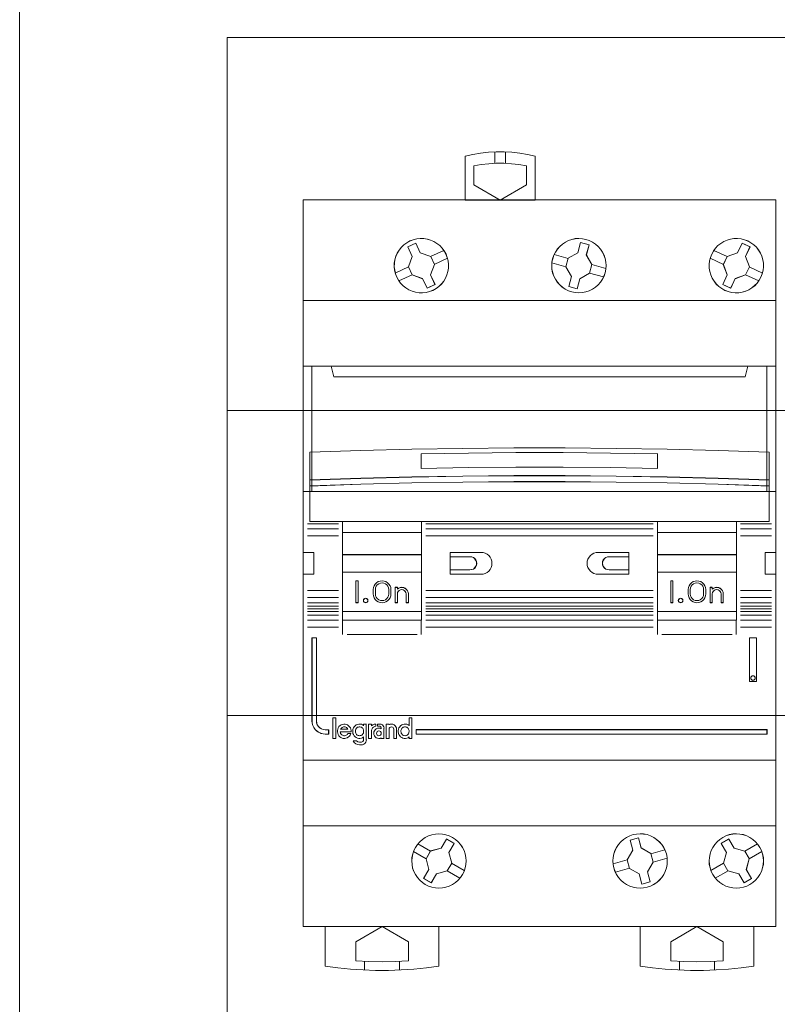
# Model space of a CAD drawing. Header units: millimetres. Extents: x 262469 to 275208, y -32539 to 9411.
# Tile 14 of 256: x 269833 to 269928, y -26523 to -26400. Entities that reach past the tile are written whole.
import ezdxf

# ---------------------------------------------------------------- set-up
doc = ezdxf.new("R2010")
doc.units = ezdxf.units.MM
doc.header["$LTSCALE"] = 100
doc.layers.add('$ ele elektryka', color=1, linetype='Continuous', lineweight=30)
doc.layers.add('$ IE SCHEMAT', color=7, linetype='Continuous', lineweight=0)

msp = doc.modelspace()

# ---------------------------------------------------------------- linework, layer by layer
at = {"layer": '$ ele elektryka', "color": 7, "lineweight": 0}
for points in [[(269888.61, -26422.28), (269888.61, -26416.77), (269888.61, -26416.77), (269889.57, -26416.55), (269890.55, -26416.39), (269891.54, -26416.28), (269892.51, -26416.22), (269893.51, -26416.22), (269894.49, -26416.28), (269895.49, -26416.39), (269896.46, -26416.55), (269897.43, -26416.77), (269897.43, -26416.77), (269897.43, -26422.28), (269888.61, -26422.28)], [(269889.71, -26420.37), (269889.71, -26417.98), (269889.71, -26417.98), (269890.64, -26417.82), (269891.58, -26417.71), (269892.53, -26417.66), (269893.49, -26417.66), (269894.44, -26417.71), (269895.38, -26417.82), (269896.32, -26417.98), (269896.32, -26417.98), (269896.32, -26420.37), (269896.32, -26420.37), (269893.02, -26422.28), (269893.02, -26422.28), (269889.71, -26420.37), (269889.71, -26420.37)], [(269907.87, -26422.26), (269927.67, -26422.26), (269927.67, -26422.26), (269927.67, -26513.58), (269927.67, -26513.58), (269907.87, -26513.58), (269907.87, -26513.58), (269888.06, -26513.58), (269888.06, -26513.58), (269868.25, -26513.58), (269868.25, -26513.58), (269868.25, -26422.26), (269868.25, -26422.26), (269888.06, -26422.26), (269888.06, -26422.26), (269907.87, -26422.26), (269907.87, -26422.26)], [(269907.86, -26422.27), (269927.66, -26422.27), (269927.66, -26513.57), (269907.86, -26513.57), (269888.06, -26513.57), (269868.26, -26513.57), (269868.26, -26422.27), (269888.06, -26422.27), (269907.86, -26422.27)], [(269886.2, -26429.09), (269885.99, -26428.69), (269885.73, -26428.33), (269885.42, -26428.01), (269885.07, -26427.73), (269884.69, -26427.5), (269884.27, -26427.32), (269883.86, -26427.2), (269883.41, -26427.12), (269882.97, -26427.11), (269882.52, -26427.17), (269882.09, -26427.27), (269881.67, -26427.43), (269881.28, -26427.65), (269880.92, -26427.91), (269880.6, -26428.22), (269880.32, -26428.57), (269880.09, -26428.95), (269879.9, -26429.36), (269879.79, -26429.78), (269879.71, -26430.23), (269879.7, -26430.67), (269879.75, -26431.11), (269879.86, -26431.55), (269880.02, -26431.97), (269880.24, -26432.35), (269880.5, -26432.71), (269880.81, -26433.04), (269881.15, -26433.32), (269881.54, -26433.55), (269881.94, -26433.73), (269882.37, -26433.86), (269882.82, -26433.92), (269883.26, -26433.93), (269883.71, -26433.88), (269884.14, -26433.77), (269884.56, -26433.62), (269884.95, -26433.39), (269885.31, -26433.14), (269885.63, -26432.82), (269885.91, -26432.48), (269886.15, -26432.1), (269886.32, -26431.69), (269886.44, -26431.26), (269886.51, -26430.82), (269886.53, -26430.37), (269886.48, -26429.93), (269886.37, -26429.5), (269886.2, -26429.09)], [(269886.21, -26429.08), (269885.99, -26428.68), (269885.73, -26428.32), (269885.42, -26428), (269885.07, -26427.72), (269884.69, -26427.49), (269884.27, -26427.31), (269883.85, -26427.19), (269883.41, -26427.11), (269882.96, -26427.11), (269882.52, -26427.16), (269882.08, -26427.27), (269881.66, -26427.42), (269881.28, -26427.64), (269880.91, -26427.91), (269880.59, -26428.21), (269880.31, -26428.56), (269880.08, -26428.95), (269879.9, -26429.35), (269879.78, -26429.78), (269879.7, -26430.22), (269879.7, -26430.67), (269879.74, -26431.11), (269879.85, -26431.55), (269880.01, -26431.97), (269880.23, -26432.36), (269880.5, -26432.72), (269880.81, -26433.05), (269881.15, -26433.32), (269881.54, -26433.56), (269881.94, -26433.74), (269882.37, -26433.87), (269882.82, -26433.93), (269883.26, -26433.94), (269883.71, -26433.89), (269884.14, -26433.78), (269884.56, -26433.63), (269884.95, -26433.4), (269885.31, -26433.14), (269885.63, -26432.83), (269885.92, -26432.49), (269886.15, -26432.11), (269886.32, -26431.69), (269886.45, -26431.26), (269886.52, -26430.82), (269886.53, -26430.37), (269886.48, -26429.93), (269886.37, -26429.5), (269886.21, -26429.08)], [(269882.96, -26428.9), (269882.4, -26427.69), (269882.4, -26427.69), (269881.4, -26428.16), (269881.4, -26428.16), (269881.96, -26429.36), (269881.96, -26429.36), (269881.48, -26430.68), (269881.48, -26430.68), (269881.95, -26431.68), (269881.95, -26431.68), (269883.26, -26432.16), (269883.26, -26432.16), (269883.82, -26433.36), (269883.82, -26433.36), (269884.83, -26432.89), (269884.83, -26432.89), (269884.26, -26431.69), (269884.26, -26431.69), (269884.75, -26430.37), (269884.75, -26430.37), (269884.28, -26429.37), (269884.28, -26429.37), (269882.96, -26428.9), (269882.96, -26428.9)], [(269882.96, -26428.9), (269882.4, -26427.7), (269881.4, -26428.16), (269881.96, -26429.36), (269881.49, -26430.68), (269881.95, -26431.68), (269883.26, -26432.15), (269883.82, -26433.35), (269884.82, -26432.89), (269884.26, -26431.69), (269884.75, -26430.37), (269884.28, -26429.37), (269882.96, -26428.9)], [(269906.21, -26431.41), (269906.3, -26430.97), (269906.33, -26430.52), (269906.31, -26430.08), (269906.21, -26429.64), (269906.07, -26429.21), (269905.88, -26428.81), (269905.62, -26428.45), (269905.33, -26428.11), (269905, -26427.82), (269904.62, -26427.56), (269904.22, -26427.36), (269903.8, -26427.22), (269903.36, -26427.14), (269902.91, -26427.11), (269902.46, -26427.13), (269902.03, -26427.22), (269901.6, -26427.37), (269901.21, -26427.56), (269900.83, -26427.82), (269900.5, -26428.11), (269900.2, -26428.44), (269899.95, -26428.81), (269899.75, -26429.22), (269899.61, -26429.65), (269899.52, -26430.08), (269899.49, -26430.52), (269899.52, -26430.97), (269899.61, -26431.41), (269899.75, -26431.83), (269899.95, -26432.24), (269900.2, -26432.61), (269900.5, -26432.94), (269900.82, -26433.23), (269901.2, -26433.49), (269901.6, -26433.68), (269902.03, -26433.83), (269902.46, -26433.91), (269902.91, -26433.94), (269903.36, -26433.91), (269903.8, -26433.83), (269904.22, -26433.69), (269904.62, -26433.49), (269904.99, -26433.23), (269905.33, -26432.94), (269905.62, -26432.6), (269905.87, -26432.24), (269906.07, -26431.83), (269906.21, -26431.41)], [(269906.21, -26431.41), (269906.29, -26430.97), (269906.32, -26430.52), (269906.3, -26430.08), (269906.21, -26429.64), (269906.06, -26429.22), (269905.87, -26428.82), (269905.62, -26428.45), (269905.33, -26428.11), (269904.99, -26427.82), (269904.62, -26427.57), (269904.21, -26427.37), (269903.8, -26427.23), (269903.36, -26427.15), (269902.91, -26427.11), (269902.46, -26427.14), (269902.03, -26427.23), (269901.6, -26427.38), (269901.21, -26427.57), (269900.84, -26427.82), (269900.5, -26428.12), (269900.21, -26428.44), (269899.95, -26428.82), (269899.76, -26429.22), (269899.62, -26429.65), (269899.53, -26430.08), (269899.5, -26430.52), (269899.53, -26430.97), (269899.62, -26431.41), (269899.76, -26431.83), (269899.96, -26432.23), (269900.21, -26432.6), (269900.5, -26432.94), (269900.83, -26433.23), (269901.2, -26433.48), (269901.61, -26433.67), (269902.03, -26433.82), (269902.46, -26433.9), (269902.91, -26433.94), (269903.36, -26433.9), (269903.8, -26433.82), (269904.22, -26433.68), (269904.62, -26433.48), (269904.99, -26433.23), (269905.33, -26432.93), (269905.62, -26432.6), (269905.87, -26432.23), (269906.06, -26431.83), (269906.21, -26431.41)], [(269902.78, -26428.9), (269903.12, -26427.61), (269904.19, -26427.9), (269903.84, -26429.18), (269904.55, -26430.39), (269904.26, -26431.46), (269903.05, -26432.16), (269902.71, -26433.44), (269901.64, -26433.15), (269901.98, -26431.87), (269901.28, -26430.66), (269901.57, -26429.6), (269902.78, -26428.9)], [(269902.78, -26428.9), (269903.13, -26427.61), (269903.13, -26427.61), (269904.19, -26427.89), (269904.19, -26427.89), (269903.85, -26429.18), (269903.85, -26429.18), (269904.55, -26430.39), (269904.55, -26430.39), (269904.26, -26431.46), (269904.26, -26431.46), (269903.05, -26432.16), (269903.05, -26432.16), (269902.71, -26433.44), (269902.71, -26433.44), (269901.63, -26433.15), (269901.63, -26433.15), (269901.98, -26431.88), (269901.98, -26431.88), (269901.28, -26430.66), (269901.28, -26430.66), (269901.56, -26429.59), (269901.56, -26429.59), (269902.78, -26428.9), (269902.78, -26428.9)], [(269925.8, -26431.97), (269925.97, -26431.55), (269926.08, -26431.11), (269926.12, -26430.67), (269926.11, -26430.22), (269926.04, -26429.78), (269925.92, -26429.35), (269925.74, -26428.95), (269925.51, -26428.55), (269925.23, -26428.21), (269924.9, -26427.9), (269924.54, -26427.64), (269924.15, -26427.42), (269923.74, -26427.26), (269923.3, -26427.16), (269922.86, -26427.11), (269922.41, -26427.11), (269921.96, -26427.19), (269921.54, -26427.31), (269921.13, -26427.49), (269920.75, -26427.72), (269920.4, -26428), (269920.09, -26428.32), (269919.82, -26428.68), (269919.61, -26429.08), (269919.45, -26429.49), (269919.34, -26429.93), (269919.29, -26430.37), (269919.31, -26430.82), (269919.37, -26431.26), (269919.49, -26431.69), (269919.67, -26432.11), (269919.91, -26432.49), (269920.19, -26432.83), (269920.51, -26433.14), (269920.87, -26433.4), (269921.27, -26433.63), (269921.68, -26433.78), (269922.11, -26433.89), (269922.56, -26433.94), (269923, -26433.93), (269923.45, -26433.87), (269923.88, -26433.74), (269924.28, -26433.56), (269924.67, -26433.32), (269925.02, -26433.04), (269925.33, -26432.72), (269925.59, -26432.36), (269925.8, -26431.97)], [(269925.8, -26431.97), (269925.96, -26431.55), (269926.07, -26431.11), (269926.11, -26430.67), (269926.11, -26430.22), (269926.04, -26429.78), (269925.91, -26429.35), (269925.73, -26428.95), (269925.5, -26428.56), (269925.23, -26428.22), (269924.9, -26427.91), (269924.54, -26427.65), (269924.15, -26427.43), (269923.73, -26427.27), (269923.3, -26427.16), (269922.86, -26427.12), (269922.41, -26427.12), (269921.96, -26427.19), (269921.55, -26427.32), (269921.13, -26427.5), (269920.76, -26427.73), (269920.4, -26428.01), (269920.09, -26428.33), (269919.83, -26428.69), (269919.62, -26429.09), (269919.46, -26429.5), (269919.35, -26429.93), (269919.3, -26430.37), (269919.31, -26430.82), (269919.38, -26431.26), (269919.5, -26431.69), (269919.67, -26432.1), (269919.91, -26432.48), (269920.2, -26432.83), (269920.51, -26433.13), (269920.88, -26433.39), (269921.27, -26433.62), (269921.68, -26433.77), (269922.11, -26433.88), (269922.56, -26433.93), (269923, -26433.92), (269923.44, -26433.86), (269923.87, -26433.73), (269924.28, -26433.55), (269924.67, -26433.32), (269925.01, -26433.03), (269925.32, -26432.71), (269925.58, -26432.35), (269925.8, -26431.97)], [(269922.86, -26428.9), (269923.43, -26427.69), (269923.43, -26427.69), (269924.43, -26428.16), (269924.43, -26428.16), (269923.86, -26429.36), (269923.86, -26429.36), (269924.34, -26430.68), (269924.34, -26430.68), (269923.87, -26431.68), (269923.87, -26431.68), (269922.55, -26432.16), (269922.55, -26432.16), (269921.99, -26433.36), (269921.99, -26433.36), (269920.99, -26432.89), (269920.99, -26432.89), (269921.55, -26431.69), (269921.55, -26431.69), (269921.07, -26430.37), (269921.07, -26430.37), (269921.54, -26429.37), (269921.54, -26429.37), (269922.86, -26428.9), (269922.86, -26428.9)], [(269922.86, -26428.9), (269923.42, -26427.7), (269924.42, -26428.16), (269923.85, -26429.36), (269924.34, -26430.68), (269923.87, -26431.68), (269922.56, -26432.15), (269922, -26433.35), (269921, -26432.89), (269921.56, -26431.69), (269921.08, -26430.37), (269921.55, -26429.37), (269922.86, -26428.9)], [(269868.25, -26443.16), (269927.67, -26443.16), (269927.67, -26458.91), (269868.25, -26458.91), (269868.25, -26443.16)], [(269868.26, -26443.17), (269927.66, -26443.17), (269927.66, -26458.91), (269868.26, -26458.91), (269868.26, -26443.17)], [(269871.76, -26443.16), (269872.1, -26444.51), (269872.1, -26444.51), (269923.82, -26444.51), (269923.82, -26444.51), (269924.17, -26443.16), (269871.76, -26443.16)], [(269871.77, -26443.17), (269872.11, -26444.5), (269923.81, -26444.5), (269924.16, -26443.17), (269871.77, -26443.17)], [(269926.84, -26453.97), (269920.42, -26453.75), (269914.01, -26453.59), (269907.59, -26453.48), (269901.17, -26453.42), (269894.75, -26453.42), (269888.33, -26453.48), (269881.92, -26453.59), (269875.5, -26453.75), (269869.08, -26453.97), (269869.08, -26457.46), (269875.5, -26457.25), (269881.92, -26457.08), (269888.33, -26456.97), (269894.75, -26456.92), (269901.17, -26456.92), (269907.59, -26456.97), (269914.01, -26457.08), (269920.42, -26457.25), (269926.84, -26457.46), (269926.84, -26453.97)], [(269926.83, -26453.97), (269920.42, -26453.75), (269914.01, -26453.59), (269907.59, -26453.48), (269901.17, -26453.43), (269894.75, -26453.43), (269888.33, -26453.48), (269881.92, -26453.59), (269875.51, -26453.75), (269869.09, -26453.97), (269869.09, -26457.46), (269875.51, -26457.24), (269881.92, -26457.08), (269888.33, -26456.97), (269894.75, -26456.92), (269901.17, -26456.92), (269907.59, -26456.97), (269914.01, -26457.08), (269920.42, -26457.24), (269926.83, -26457.46), (269926.83, -26453.97)], [(269926.84, -26457.45), (269920.42, -26457.24), (269914.01, -26457.07), (269907.59, -26456.96), (269901.17, -26456.9), (269894.75, -26456.9), (269888.33, -26456.96), (269881.92, -26457.07), (269875.5, -26457.24), (269869.08, -26457.45), (269869.08, -26458.22), (269875.5, -26457.99), (269881.92, -26457.83), (269888.33, -26457.72), (269894.75, -26457.67), (269901.17, -26457.67), (269907.59, -26457.72), (269914.01, -26457.83), (269920.42, -26457.99), (269926.84, -26458.22), (269926.84, -26457.45)], [(269926.84, -26462.68), (269869.08, -26462.68), (269869.08, -26458.2), (269875.5, -26457.98), (269881.92, -26457.82), (269888.33, -26457.71), (269894.75, -26457.66), (269901.17, -26457.66), (269907.59, -26457.71), (269914.01, -26457.82), (269920.42, -26457.98), (269926.84, -26458.2), (269926.84, -26462.68)], [(269926.83, -26457.45), (269920.42, -26457.24), (269914.01, -26457.07), (269907.59, -26456.96), (269901.17, -26456.91), (269894.75, -26456.91), (269888.33, -26456.96), (269881.92, -26457.07), (269875.51, -26457.24), (269869.09, -26457.45), (269869.09, -26458.21), (269875.51, -26457.99), (269881.92, -26457.83), (269888.33, -26457.72), (269894.75, -26457.67), (269901.17, -26457.67), (269907.59, -26457.72), (269914.01, -26457.83), (269920.42, -26457.99), (269926.83, -26458.21), (269926.83, -26457.45)], [(269926.83, -26462.68), (269869.09, -26462.68), (269869.09, -26458.21), (269875.51, -26457.99), (269881.92, -26457.83), (269888.33, -26457.72), (269894.75, -26457.67), (269901.17, -26457.67), (269907.59, -26457.72), (269914.01, -26457.83), (269920.42, -26457.99), (269926.83, -26458.21), (269926.83, -26462.68)], [(269873.2, -26462.67), (269883.12, -26462.67), (269883.12, -26475.09), (269873.2, -26475.09), (269873.2, -26462.67)], [(269873.21, -26462.67), (269883.11, -26462.67), (269883.11, -26475.08), (269873.21, -26475.08), (269873.21, -26462.67)], [(269912.81, -26462.67), (269922.72, -26462.67), (269922.72, -26475.09), (269912.81, -26475.09), (269912.81, -26462.67)], [(269873.2, -26464.07), (269883.12, -26464.07), (269883.12, -26466.84), (269873.2, -26466.84), (269873.2, -26464.07)], [(269873.21, -26464.07), (269883.11, -26464.07), (269883.11, -26466.83), (269873.21, -26466.83), (269873.21, -26464.07)], [(269912.81, -26464.07), (269922.71, -26464.07), (269922.71, -26466.83), (269912.81, -26466.83), (269912.81, -26464.07)], [(269912.81, -26464.07), (269922.72, -26464.07), (269922.72, -26466.84), (269912.81, -26466.84), (269912.81, -26464.07)], [(269889.22, -26468.76), (269889.44, -26468.72), (269889.64, -26468.65), (269889.81, -26468.52), (269889.94, -26468.34), (269890.02, -26468.14), (269890.06, -26467.93), (269890.02, -26467.71), (269889.94, -26467.5), (269889.81, -26467.34), (269889.64, -26467.21), (269889.44, -26467.12), (269889.22, -26467.1), (269889.22, -26467.1), (269886.73, -26467.1), (269886.73, -26468.76), (269889.22, -26468.76), (269889.22, -26468.76)], [(269889.22, -26468.76), (269889.43, -26468.72), (269889.64, -26468.65), (269889.8, -26468.51), (269889.93, -26468.34), (269890.02, -26468.14), (269890.05, -26467.93), (269890.02, -26467.71), (269889.93, -26467.51), (269889.8, -26467.34), (269889.64, -26467.21), (269889.43, -26467.13), (269889.22, -26467.1), (269886.74, -26467.1), (269886.74, -26468.76), (269889.22, -26468.76)], [(269906.7, -26467.1), (269906.49, -26467.12), (269906.28, -26467.21), (269906.11, -26467.34), (269905.98, -26467.5), (269905.9, -26467.71), (269905.87, -26467.93), (269905.9, -26468.14), (269905.98, -26468.34), (269906.11, -26468.52), (269906.28, -26468.65), (269906.49, -26468.72), (269906.7, -26468.76), (269906.7, -26468.76), (269909.19, -26468.76), (269909.19, -26467.1), (269906.7, -26467.1), (269906.7, -26467.1)], [(269906.7, -26467.1), (269906.49, -26467.13), (269906.29, -26467.21), (269906.12, -26467.34), (269905.99, -26467.51), (269905.91, -26467.71), (269905.88, -26467.93), (269905.91, -26468.14), (269905.99, -26468.34), (269906.12, -26468.51), (269906.29, -26468.65), (269906.49, -26468.72), (269906.7, -26468.76), (269909.18, -26468.76), (269909.18, -26467.1), (269906.7, -26467.1)], [(269873.2, -26469.02), (269883.12, -26469.02), (269883.12, -26473.99), (269873.2, -26473.99), (269873.2, -26469.02)], [(269875.14, -26470.12), (269874.87, -26470.12), (269874.87, -26472.87), (269875.14, -26472.87), (269875.14, -26470.12)], [(269912.81, -26469.02), (269922.71, -26469.02), (269922.71, -26473.98), (269912.81, -26473.98), (269912.81, -26469.02)], [(269912.81, -26469.02), (269922.72, -26469.02), (269922.72, -26473.99), (269912.81, -26473.99), (269912.81, -26469.02)], [(269914.73, -26470.12), (269914.46, -26470.12), (269914.46, -26472.87), (269914.73, -26472.87), (269914.73, -26470.12)], [(269924.35, -26482.78), (269924.35, -26477.27), (269924.35, -26477.27), (269925.25, -26477.27), (269925.25, -26477.27), (269925.25, -26482.78), (269925.25, -26482.78), (269924.35, -26482.78), (269924.35, -26482.78)], [(269924.36, -26482.78), (269924.36, -26477.28), (269925.24, -26477.28), (269925.24, -26482.78), (269924.36, -26482.78)], [(269875.33, -26489.59), (269875.43, -26489.58), (269875.52, -26489.56), (269875.61, -26489.51), (269875.7, -26489.43), (269875.76, -26489.36), (269875.81, -26489.26), (269875.84, -26489.16), (269875.85, -26489.06), (269875.85, -26488.95), (269875.82, -26488.85), (269875.79, -26488.75), (269875.73, -26488.66), (269875.65, -26488.59), (269875.57, -26488.53), (269875.48, -26488.5), (269875.39, -26488.47), (269875.28, -26488.47), (269875.19, -26488.5), (269875.09, -26488.53), (269875.01, -26488.59), (269874.94, -26488.66), (269874.88, -26488.75), (269874.84, -26488.85), (269874.82, -26488.95), (269874.81, -26489.06), (269874.83, -26489.16), (269874.86, -26489.26), (269874.91, -26489.36), (269874.97, -26489.43), (269875.05, -26489.51), (269875.14, -26489.56), (269875.24, -26489.58), (269875.33, -26489.59)], [(269881.06, -26489.59), (269881.15, -26489.58), (269881.25, -26489.56), (269881.33, -26489.51), (269881.41, -26489.43), (269881.48, -26489.36), (269881.53, -26489.26), (269881.55, -26489.16), (269881.57, -26489.06), (269881.56, -26488.95), (269881.55, -26488.85), (269881.5, -26488.75), (269881.44, -26488.66), (269881.37, -26488.59), (269881.29, -26488.53), (269881.2, -26488.5), (269881.1, -26488.47), (269881, -26488.47), (269880.91, -26488.5), (269880.81, -26488.53), (269880.73, -26488.59), (269880.66, -26488.66), (269880.6, -26488.75), (269880.55, -26488.85), (269880.54, -26488.95), (269880.53, -26489.06), (269880.55, -26489.16), (269880.58, -26489.26), (269880.63, -26489.36), (269880.69, -26489.43), (269880.77, -26489.51), (269880.85, -26489.56), (269880.95, -26489.58), (269881.06, -26489.59)], [(269878.07, -26489.29), (269878.05, -26489.17), (269877.98, -26489.07), (269877.88, -26489), (269877.76, -26488.98), (269877.65, -26489), (269877.55, -26489.07), (269877.49, -26489.17), (269877.46, -26489.29), (269877.49, -26489.4), (269877.55, -26489.5), (269877.65, -26489.57), (269877.76, -26489.59), (269877.88, -26489.57), (269877.98, -26489.5), (269878.05, -26489.4), (269878.07, -26489.29)], [(269882.45, -26488.83), (269882.45, -26489.38), (269926.56, -26489.38), (269926.56, -26488.83), (269882.45, -26488.83)], [(269888.28, -26507.04), (269888.47, -26506.63), (269888.62, -26506.21), (269888.71, -26505.77), (269888.74, -26505.33), (269888.71, -26504.88), (269888.61, -26504.44), (269888.47, -26504.02), (269888.28, -26503.61), (269888.03, -26503.24), (269887.73, -26502.91), (269887.4, -26502.61), (269887.02, -26502.36), (269886.62, -26502.17), (269886.2, -26502.03), (269885.76, -26501.94), (269885.32, -26501.9), (269884.87, -26501.94), (269884.43, -26502.03), (269884.01, -26502.17), (269883.6, -26502.37), (269883.23, -26502.61), (269882.9, -26502.91), (269882.6, -26503.24), (269882.35, -26503.62), (269882.16, -26504.02), (269882.02, -26504.44), (269881.92, -26504.88), (269881.89, -26505.33), (269881.93, -26505.78), (269882.01, -26506.22), (269882.16, -26506.64), (269882.36, -26507.04), (269882.6, -26507.41), (269882.9, -26507.74), (269883.24, -26508.04), (269883.6, -26508.28), (269884.01, -26508.48), (269884.43, -26508.63), (269884.87, -26508.72), (269885.32, -26508.75), (269885.76, -26508.72), (269886.19, -26508.63), (269886.62, -26508.48), (269887.03, -26508.29), (269887.4, -26508.04), (269887.73, -26507.74), (269888.03, -26507.41), (269888.28, -26507.04)], [(269888.27, -26507.04), (269888.47, -26506.63), (269888.61, -26506.21), (269888.7, -26505.77), (269888.73, -26505.33), (269888.7, -26504.88), (269888.6, -26504.45), (269888.47, -26504.02), (269888.27, -26503.62), (269888.02, -26503.25), (269887.73, -26502.91), (269887.39, -26502.62), (269887.02, -26502.37), (269886.62, -26502.18), (269886.19, -26502.03), (269885.76, -26501.94), (269885.31, -26501.91), (269884.87, -26501.95), (269884.43, -26502.03), (269884.01, -26502.18), (269883.6, -26502.37), (269883.23, -26502.62), (269882.9, -26502.91), (269882.6, -26503.25), (269882.35, -26503.62), (269882.16, -26504.02), (269882.02, -26504.45), (269881.93, -26504.88), (269881.9, -26505.33), (269881.94, -26505.78), (269882.01, -26506.21), (269882.16, -26506.64), (269882.36, -26507.04), (269882.6, -26507.4), (269882.9, -26507.74), (269883.24, -26508.03), (269883.6, -26508.28), (269884.01, -26508.48), (269884.43, -26508.63), (269884.87, -26508.71), (269885.31, -26508.74), (269885.76, -26508.72), (269886.19, -26508.62), (269886.62, -26508.48), (269887.02, -26508.28), (269887.39, -26508.03), (269887.73, -26507.74), (269888.02, -26507.4), (269888.27, -26507.04)], [(269913.92, -26504.44), (269913.77, -26504.02), (269913.57, -26503.62), (269913.32, -26503.24), (269913.03, -26502.91), (269912.68, -26502.61), (269912.32, -26502.37), (269911.92, -26502.17), (269911.49, -26502.02), (269911.05, -26501.93), (269910.61, -26501.91), (269910.16, -26501.94), (269909.73, -26502.02), (269909.3, -26502.17), (269908.89, -26502.37), (269908.53, -26502.61), (269908.19, -26502.91), (269907.89, -26503.25), (269907.65, -26503.62), (269907.45, -26504.02), (269907.31, -26504.44), (269907.22, -26504.88), (269907.18, -26505.32), (269907.22, -26505.78), (269907.31, -26506.21), (269907.45, -26506.63), (269907.64, -26507.04), (269907.89, -26507.41), (269908.2, -26507.74), (269908.53, -26508.04), (269908.91, -26508.29), (269909.3, -26508.49), (269909.73, -26508.63), (269910.16, -26508.72), (269910.61, -26508.75), (269911.05, -26508.72), (269911.5, -26508.63), (269911.92, -26508.48), (269912.32, -26508.29), (269912.69, -26508.04), (269913.03, -26507.75), (269913.32, -26507.41), (269913.57, -26507.04), (269913.77, -26506.63), (269913.92, -26506.21), (269914, -26505.78), (269914.03, -26505.32), (269913.99, -26504.88), (269913.92, -26504.44)], [(269913.91, -26504.44), (269913.76, -26504.02), (269913.56, -26503.62), (269913.32, -26503.25), (269913.02, -26502.91), (269912.68, -26502.62), (269912.32, -26502.37), (269911.91, -26502.18), (269911.49, -26502.02), (269911.05, -26501.94), (269910.61, -26501.92), (269910.16, -26501.95), (269909.73, -26502.02), (269909.3, -26502.17), (269908.9, -26502.37), (269908.53, -26502.62), (269908.2, -26502.91), (269907.9, -26503.25), (269907.66, -26503.63), (269907.46, -26504.02), (269907.31, -26504.44), (269907.22, -26504.88), (269907.19, -26505.32), (269907.22, -26505.78), (269907.32, -26506.21), (269907.46, -26506.63), (269907.65, -26507.04), (269907.9, -26507.4), (269908.2, -26507.74), (269908.53, -26508.03), (269908.91, -26508.28), (269909.3, -26508.48), (269909.73, -26508.63), (269910.16, -26508.71), (269910.61, -26508.74), (269911.05, -26508.71), (269911.5, -26508.63), (269911.91, -26508.48), (269912.31, -26508.28), (269912.69, -26508.03), (269913.02, -26507.74), (269913.32, -26507.41), (269913.57, -26507.04), (269913.76, -26506.63), (269913.91, -26506.21), (269913.99, -26505.78), (269914.02, -26505.32), (269913.99, -26504.88), (269913.91, -26504.44)], [(269925.67, -26503.62), (269925.42, -26503.25), (269925.12, -26502.91), (269924.79, -26502.61), (269924.42, -26502.37), (269924.01, -26502.17), (269923.59, -26502.02), (269923.16, -26501.94), (269922.71, -26501.91), (269922.26, -26501.93), (269921.82, -26502.02), (269921.4, -26502.17), (269921, -26502.36), (269920.63, -26502.62), (269920.29, -26502.91), (269920, -26503.24), (269919.75, -26503.62), (269919.55, -26504.02), (269919.41, -26504.44), (269919.32, -26504.88), (269919.3, -26505.32), (269919.31, -26505.77), (269919.4, -26506.21), (269919.55, -26506.63), (269919.75, -26507.04), (269920, -26507.41), (269920.29, -26507.75), (269920.63, -26508.04), (269921, -26508.28), (269921.4, -26508.48), (269921.83, -26508.63), (269922.26, -26508.72), (269922.71, -26508.75), (269923.16, -26508.72), (269923.59, -26508.63), (269924.01, -26508.48), (269924.42, -26508.29), (269924.79, -26508.04), (269925.13, -26507.74), (269925.42, -26507.41), (269925.67, -26507.04), (269925.87, -26506.64), (269926.01, -26506.21), (269926.1, -26505.78), (269926.13, -26505.32), (269926.1, -26504.88), (269926.01, -26504.44), (269925.86, -26504.02), (269925.67, -26503.62)], [(269925.66, -26503.63), (269925.41, -26503.25), (269925.12, -26502.91), (269924.78, -26502.62), (269924.42, -26502.37), (269924.01, -26502.18), (269923.59, -26502.03), (269923.15, -26501.95), (269922.7, -26501.92), (269922.26, -26501.94), (269921.82, -26502.03), (269921.4, -26502.18), (269921, -26502.37), (269920.63, -26502.62), (269920.29, -26502.91), (269920, -26503.25), (269919.75, -26503.62), (269919.55, -26504.03), (269919.41, -26504.44), (269919.32, -26504.88), (269919.3, -26505.32), (269919.32, -26505.77), (269919.41, -26506.21), (269919.56, -26506.63), (269919.76, -26507.04), (269920, -26507.4), (269920.29, -26507.74), (269920.63, -26508.03), (269921, -26508.28), (269921.4, -26508.48), (269921.83, -26508.63), (269922.26, -26508.72), (269922.71, -26508.74), (269923.15, -26508.71), (269923.59, -26508.63), (269924.01, -26508.48), (269924.42, -26508.28), (269924.78, -26508.03), (269925.12, -26507.74), (269925.41, -26507.4), (269925.66, -26507.04), (269925.86, -26506.64), (269926, -26506.21), (269926.09, -26505.78), (269926.12, -26505.32), (269926.09, -26504.88), (269926, -26504.44), (269925.86, -26504.02), (269925.66, -26503.63)], [(269886.27, -26502.56), (269887.22, -26503.11), (269887.22, -26503.11), (269886.56, -26504.27), (269886.56, -26504.27), (269886.92, -26505.62), (269886.92, -26505.62), (269886.37, -26506.58), (269886.37, -26506.58), (269885.02, -26506.94), (269885.02, -26506.94), (269884.35, -26508.09), (269884.35, -26508.09), (269883.39, -26507.54), (269883.39, -26507.54), (269884.05, -26506.39), (269884.05, -26506.39), (269883.69, -26505.04), (269883.69, -26505.04), (269884.25, -26504.07), (269884.25, -26504.07), (269885.6, -26503.71), (269885.6, -26503.71), (269886.27, -26502.56), (269886.27, -26502.56)], [(269886.27, -26502.57), (269887.22, -26503.12), (269886.56, -26504.27), (269886.92, -26505.62), (269886.37, -26506.57), (269885.02, -26506.93), (269884.36, -26508.08), (269883.4, -26507.53), (269884.06, -26506.39), (269883.7, -26505.04), (269884.25, -26504.08), (269885.6, -26503.72), (269886.27, -26502.57)], [(269909.34, -26502.7), (269910.4, -26502.41), (269910.4, -26502.41), (269910.75, -26503.69), (269910.75, -26503.69), (269911.97, -26504.4), (269911.97, -26504.4), (269912.25, -26505.46), (269912.25, -26505.46), (269911.55, -26506.68), (269911.55, -26506.68), (269911.89, -26507.96), (269911.89, -26507.96), (269910.82, -26508.24), (269910.82, -26508.24), (269910.48, -26506.96), (269910.48, -26506.96), (269909.26, -26506.26), (269909.26, -26506.26), (269908.97, -26505.2), (269908.97, -26505.2), (269909.68, -26503.99), (269909.68, -26503.99), (269909.34, -26502.7), (269909.34, -26502.7)], [(269909.34, -26502.7), (269910.4, -26502.42), (269910.74, -26503.7), (269911.96, -26504.4), (269912.24, -26505.46), (269911.54, -26506.68), (269911.88, -26507.95), (269910.82, -26508.23), (269910.48, -26506.96), (269909.27, -26506.26), (269908.98, -26505.2), (269909.68, -26503.99), (269909.34, -26502.7)], [(269920.79, -26503.11), (269921.75, -26502.56), (269921.75, -26502.56), (269922.42, -26503.72), (269922.42, -26503.72), (269923.78, -26504.08), (269923.78, -26504.08), (269924.33, -26505.03), (269924.33, -26505.03), (269923.97, -26506.39), (269923.97, -26506.39), (269924.63, -26507.54), (269924.63, -26507.54), (269923.67, -26508.09), (269923.67, -26508.09), (269923.01, -26506.94), (269923.01, -26506.94), (269921.65, -26506.58), (269921.65, -26506.58), (269921.1, -26505.62), (269921.1, -26505.62), (269921.46, -26504.27), (269921.46, -26504.27), (269920.79, -26503.11), (269920.79, -26503.11)], [(269920.8, -26503.12), (269921.75, -26502.57), (269922.42, -26503.72), (269923.77, -26504.08), (269924.32, -26505.04), (269923.96, -26506.39), (269924.62, -26507.53), (269923.67, -26508.09), (269923.01, -26506.94), (269921.65, -26506.57), (269921.1, -26505.62), (269921.46, -26504.27), (269920.8, -26503.12)], [(269871, -26513.56), (269871, -26518.53), (269871, -26518.53), (269872.59, -26518.75), (269874.18, -26518.91), (269875.77, -26519.02), (269877.36, -26519.08), (269878.97, -26519.08), (269880.56, -26519.02), (269882.15, -26518.91), (269883.74, -26518.75), (269885.32, -26518.53), (269885.32, -26518.53), (269885.32, -26513.56), (269871, -26513.56)], [(269874.86, -26515.49), (269878.16, -26513.56), (269878.16, -26513.56), (269881.47, -26515.49), (269881.47, -26515.49), (269881.47, -26517.87), (269881.47, -26517.87), (269879.83, -26517.96), (269878.16, -26517.99), (269876.51, -26517.96), (269874.86, -26517.87), (269874.86, -26517.87), (269874.86, -26515.49), (269874.86, -26515.49)], [(269910.61, -26513.56), (269910.61, -26518.53), (269910.61, -26518.53), (269912.18, -26518.75), (269913.77, -26518.91), (269915.36, -26519.02), (269916.95, -26519.08), (269918.56, -26519.08), (269920.15, -26519.02), (269921.74, -26518.91), (269923.33, -26518.75), (269924.92, -26518.53), (269924.92, -26518.53), (269924.92, -26513.56), (269910.61, -26513.56)], [(269914.45, -26515.49), (269917.76, -26513.56), (269917.76, -26513.56), (269921.07, -26515.49), (269921.07, -26515.49), (269921.07, -26517.87), (269921.07, -26517.87), (269919.42, -26517.96), (269917.76, -26517.99), (269916.11, -26517.96), (269914.45, -26517.87), (269914.45, -26517.87), (269914.45, -26515.49), (269914.45, -26515.49)]]:
    msp.add_lwpolyline(points, close=True, dxfattribs=at)
for points in [[(269892.35, -26417.67), (269892.35, -26416.23)], [(269893.67, -26417.67), (269893.67, -26416.23)], [(269884.27, -26429.38), (269885.94, -26428.6)], [(269899.79, -26429.12), (269901.58, -26429.61)], [(269919.88, -26428.6), (269921.55, -26429.38)], [(269884.73, -26430.38), (269886.4, -26429.59)], [(269899.51, -26430.18), (269901.29, -26430.67)], [(269904.54, -26430.39), (269906.31, -26430.88)], [(269919.42, -26429.59), (269921.08, -26430.38)], [(269879.83, -26431.46), (269881.5, -26430.67)], [(269880.29, -26432.45), (269881.96, -26431.67)], [(269904.25, -26431.45), (269906.02, -26431.94)], [(269923.86, -26431.67), (269925.53, -26432.45)], [(269924.33, -26430.67), (269925.99, -26431.46)], [(269912.82, -26454.17), (269906.88, -26454.07), (269900.93, -26454.01), (269895, -26454.01), (269889.04, -26454.07), (269883.1, -26454.17)], [(269912.81, -26456.01), (269912.81, -26454.15)], [(269868.25, -26466.55), (269869.6, -26466.55)], [(269869.58, -26466.55), (269869.58, -26469.31)], [(269886.73, -26469.31), (269886.73, -26466.55)], [(269886.73, -26466.55), (269890.61, -26466.55)], [(269890.59, -26469.31), (269890.86, -26469.29), (269891.12, -26469.2), (269891.36, -26469.07), (269891.57, -26468.9), (269891.74, -26468.69), (269891.87, -26468.45), (269891.95, -26468.2), (269891.98, -26467.93), (269891.95, -26467.65), (269891.87, -26467.4), (269891.74, -26467.16), (269891.57, -26466.94), (269891.36, -26466.77), (269891.12, -26466.65), (269890.86, -26466.57), (269890.59, -26466.55)], [(269905.35, -26466.55), (269905.07, -26466.57), (269904.8, -26466.65), (269904.56, -26466.77), (269904.36, -26466.94), (269904.19, -26467.16), (269904.05, -26467.4), (269903.97, -26467.65), (269903.94, -26467.93), (269903.97, -26468.2), (269904.05, -26468.45), (269904.19, -26468.69), (269904.36, -26468.9), (269904.56, -26469.07), (269904.8, -26469.2), (269905.07, -26469.29), (269905.35, -26469.31)], [(269905.33, -26466.55), (269909.19, -26466.55)], [(269909.17, -26466.55), (269909.17, -26469.31)], [(269926.33, -26469.31), (269926.33, -26466.55)], [(269926.33, -26466.55), (269927.67, -26466.55)], [(269868.25, -26469.29), (269869.6, -26469.29)], [(269886.73, -26469.29), (269890.61, -26469.29)], [(269905.33, -26469.29), (269909.19, -26469.29)], [(269926.33, -26469.29), (269927.67, -26469.29)], [(269873.2, -26475.07), (269873.2, -26476.86)], [(269883.1, -26475.07), (269883.1, -26476.86)], [(269912.81, -26475.07), (269912.81, -26476.86)], [(269922.7, -26475.07), (269922.7, -26476.86)], [(269871.99, -26487.36), (269871.99, -26489.94)], [(269871.99, -26487.36), (269872.36, -26487.36)], [(269872.34, -26487.36), (269872.34, -26489.94)], [(269881.56, -26487.36), (269881.56, -26488.33)], [(269881.56, -26487.36), (269881.91, -26487.36)], [(269881.89, -26487.36), (269881.89, -26489.94)], [(269874.27, -26489.12), (269874.27, -26488.94), (269874.24, -26488.77), (269874.18, -26488.61), (269874.08, -26488.46), (269873.96, -26488.34), (269873.83, -26488.24), (269873.67, -26488.17), (269873.51, -26488.13), (269873.34, -26488.13), (269873.18, -26488.16), (269873.02, -26488.23), (269872.88, -26488.32), (269872.75, -26488.45), (269872.66, -26488.59), (269872.59, -26488.75), (269872.56, -26488.92), (269872.55, -26489.1), (269872.59, -26489.27), (269872.64, -26489.43), (269872.73, -26489.59), (269872.85, -26489.72), (269872.98, -26489.82), (269873.13, -26489.89), (269873.29, -26489.93), (269873.47, -26489.93), (269873.63, -26489.91), (269873.79, -26489.85), (269873.94, -26489.75), (269874.05, -26489.63), (269874.16, -26489.5), (269874.23, -26489.33)], [(269873.88, -26488.78), (269873.83, -26488.69), (269873.76, -26488.62), (269873.68, -26488.56), (269873.6, -26488.5), (269873.51, -26488.48), (269873.42, -26488.47), (269873.32, -26488.48), (269873.23, -26488.5), (269873.14, -26488.56), (269873.07, -26488.62), (269873, -26488.69), (269872.95, -26488.78)], [(269875.85, -26488.31), (269875.71, -26488.21), (269875.56, -26488.15), (269875.39, -26488.13), (269875.23, -26488.13), (269875.06, -26488.17), (269874.91, -26488.24), (269874.77, -26488.34), (269874.66, -26488.47), (269874.57, -26488.61), (269874.51, -26488.77), (269874.47, -26488.94), (269874.47, -26489.12), (269874.51, -26489.29), (269874.57, -26489.45), (269874.66, -26489.59), (269874.77, -26489.72), (269874.91, -26489.82), (269875.06, -26489.89), (269875.23, -26489.93), (269875.39, -26489.93), (269875.56, -26489.91), (269875.71, -26489.85), (269875.85, -26489.75)], [(269875.84, -26488.13), (269875.84, -26488.33)], [(269875.84, -26488.13), (269876.2, -26488.13)], [(269876.18, -26488.13), (269876.18, -26490.11)], [(269876.48, -26488.13), (269876.48, -26489.94)], [(269876.48, -26488.13), (269876.84, -26488.13)], [(269877.4, -26488.13), (269877.19, -26488.15), (269877, -26488.22), (269876.82, -26488.33)], [(269876.82, -26488.13), (269876.82, -26488.33)], [(269877.4, -26488.38), (269877.25, -26488.42), (269877.1, -26488.5), (269876.98, -26488.59), (269876.9, -26488.73), (269876.84, -26488.88), (269876.82, -26489.04)], [(269878.07, -26488.71), (269877.91, -26488.66), (269877.75, -26488.64), (269877.58, -26488.66), (269877.43, -26488.73), (269877.3, -26488.83), (269877.2, -26488.97), (269877.14, -26489.12), (269877.12, -26489.29), (269877.14, -26489.45), (269877.2, -26489.61), (269877.3, -26489.74), (269877.43, -26489.85), (269877.58, -26489.91), (269877.75, -26489.94), (269877.91, -26489.92), (269878.07, -26489.86)], [(269877.38, -26488.13), (269877.38, -26488.4)], [(269877.6, -26488.13), (269877.6, -26488.4)], [(269877.9, -26488.13), (269877.6, -26488.13)], [(269877.6, -26488.38), (269877.81, -26488.38)], [(269878.07, -26488.65), (269878.05, -26488.56), (269877.99, -26488.46), (269877.9, -26488.4), (269877.8, -26488.38)], [(269878.42, -26488.65), (269878.39, -26488.49), (269878.31, -26488.35), (269878.2, -26488.23), (269878.05, -26488.15), (269877.88, -26488.13)], [(269878.06, -26488.64), (269878.06, -26488.73)], [(269878.4, -26488.64), (269878.4, -26489.94)], [(269878.7, -26488.13), (269878.7, -26489.94)], [(269878.7, -26488.13), (269879.06, -26488.13)], [(269879.99, -26488.78), (269879.97, -26488.61), (269879.91, -26488.46), (269879.81, -26488.33), (269879.68, -26488.23), (269879.53, -26488.15), (269879.36, -26488.13), (269879.2, -26488.15), (269879.04, -26488.2)], [(269879.04, -26488.13), (269879.04, -26488.22)], [(269879.65, -26488.78), (269879.62, -26488.66), (269879.56, -26488.56), (269879.46, -26488.5), (269879.35, -26488.47), (269879.22, -26488.5), (269879.13, -26488.56), (269879.05, -26488.66), (269879.04, -26488.78)], [(269881.57, -26488.31), (269881.44, -26488.21), (269881.27, -26488.15), (269881.11, -26488.13), (269880.95, -26488.13), (269880.79, -26488.17), (269880.63, -26488.24), (269880.49, -26488.34), (269880.38, -26488.47), (269880.28, -26488.61), (269880.23, -26488.77), (269880.19, -26488.94), (269880.19, -26489.12), (269880.23, -26489.29), (269880.28, -26489.45), (269880.38, -26489.59), (269880.49, -26489.72), (269880.63, -26489.82), (269880.79, -26489.89), (269880.95, -26489.93), (269881.11, -26489.93), (269881.27, -26489.91), (269881.44, -26489.85), (269881.57, -26489.75)], [(269871.99, -26489.92), (269872.36, -26489.92)], [(269872.9, -26489.11), (269874.27, -26489.11)], [(269872.9, -26489.11), (269872.93, -26489.21), (269872.96, -26489.31), (269873.02, -26489.4), (269873.09, -26489.47), (269873.18, -26489.53), (269873.26, -26489.56), (269873.35, -26489.59), (269873.45, -26489.59), (269873.54, -26489.57), (269873.64, -26489.54), (269873.72, -26489.48), (269873.8, -26489.42), (269873.86, -26489.33)], [(269872.95, -26488.76), (269873.88, -26488.76)], [(269873.84, -26489.32), (269874.23, -26489.32)], [(269875.84, -26489.73), (269875.84, -26490.11)], [(269876.48, -26489.94), (269876.84, -26489.94), (269876.84, -26489.03)], [(269878.06, -26489.84), (269878.06, -26489.94)], [(269878.06, -26489.92), (269878.42, -26489.92)], [(269878.7, -26489.92), (269879.06, -26489.92)], [(269879.04, -26488.76), (269879.04, -26489.94)], [(269879.63, -26488.76), (269879.63, -26489.94)], [(269879.63, -26489.92), (269879.99, -26489.92)], [(269879.98, -26488.76), (269879.98, -26489.94)], [(269881.56, -26489.73), (269881.56, -26489.94)], [(269881.56, -26489.92), (269881.91, -26489.92)], [(269874.52, -26490.23), (269874.67, -26490.44), (269874.86, -26490.61), (269875.09, -26490.71), (269875.34, -26490.74)], [(269874.52, -26490.23), (269874.96, -26490.23)], [(269874.95, -26490.23), (269875.13, -26490.37), (269875.34, -26490.4)], [(269875.33, -26490.38), (269875.56, -26490.38)], [(269875.56, -26490.72), (269875.33, -26490.72)], [(269875.54, -26490.74), (269875.72, -26490.72), (269875.87, -26490.66), (269876, -26490.55), (269876.11, -26490.42), (269876.17, -26490.25), (269876.2, -26490.09)], [(269875.54, -26490.4), (269875.65, -26490.37), (269875.76, -26490.31), (269875.84, -26490.2), (269875.85, -26490.09)], [(269868.25, -26492.67), (269927.67, -26492.67)], [(269882.67, -26503.16), (269884.26, -26504.09)], [(269923.76, -26504.09), (269925.36, -26503.16)], [(269882.12, -26504.12), (269883.71, -26505.04)], [(269911.95, -26504.41), (269913.72, -26503.92)], [(269924.31, -26505.04), (269925.9, -26504.12)], [(269886.91, -26505.61), (269888.5, -26506.54)], [(269907.21, -26505.68), (269908.99, -26505.19)], [(269912.23, -26505.47), (269914.01, -26504.98)], [(269919.51, -26506.54), (269921.11, -26505.61)], [(269886.36, -26506.56), (269887.96, -26507.5)], [(269907.5, -26506.74), (269909.28, -26506.25)], [(269920.06, -26507.5), (269921.67, -26506.56)], [(269875.96, -26517.92), (269875.96, -26519.03)], [(269880.35, -26517.92), (269880.35, -26519.03)], [(269915.55, -26517.92), (269915.55, -26519.03)], [(269919.95, -26517.92), (269919.95, -26519.03)]]:
    msp.add_lwpolyline(points, dxfattribs=at)
at = {"layer": '$ ele elektryka', "color": 251, "lineweight": 0}
for points in [[(269868.25, -26434.91), (269927.67, -26434.91)], [(269883.1, -26456.01), (269883.1, -26454.15)], [(269912.82, -26456.01), (269906.88, -26455.9), (269900.93, -26455.85), (269895, -26455.85), (269889.04, -26455.9), (269883.1, -26456.01)], [(269872.68, -26462.95), (269868.8, -26462.95)], [(269872.68, -26463.61), (269868.8, -26463.61)], [(269883.65, -26462.95), (269912.27, -26462.95)], [(269883.65, -26463.61), (269912.27, -26463.61)], [(269923.25, -26462.95), (269927.12, -26462.95)], [(269923.25, -26463.61), (269927.12, -26463.61)], [(269872.68, -26464.49), (269868.8, -26464.49)], [(269883.65, -26464.49), (269912.27, -26464.49)], [(269923.25, -26464.49), (269927.12, -26464.49)], [(269872.68, -26471.34), (269868.8, -26471.34)], [(269883.65, -26471.34), (269912.27, -26471.34)], [(269923.25, -26471.34), (269927.12, -26471.34)], [(269872.68, -26472.22), (269868.8, -26472.22)], [(269883.65, -26472.22), (269912.27, -26472.22)], [(269923.25, -26472.22), (269927.12, -26472.22)], [(269872.68, -26472.88), (269868.8, -26472.88)], [(269872.68, -26473.32), (269868.8, -26473.32)], [(269872.68, -26473.66), (269868.8, -26473.66)], [(269883.65, -26472.88), (269912.27, -26472.88)], [(269883.65, -26473.32), (269912.27, -26473.32)], [(269883.65, -26473.66), (269912.27, -26473.66)], [(269923.25, -26472.88), (269927.12, -26472.88)], [(269923.25, -26473.32), (269927.12, -26473.32)], [(269923.25, -26473.66), (269927.12, -26473.66)], [(269872.68, -26473.99), (269868.8, -26473.99)], [(269872.68, -26474.43), (269868.8, -26474.43)], [(269872.68, -26475.09), (269868.8, -26475.09)], [(269883.65, -26473.99), (269912.27, -26473.99)], [(269883.65, -26474.43), (269912.27, -26474.43)], [(269883.65, -26475.09), (269912.27, -26475.09)], [(269923.25, -26473.99), (269927.12, -26473.99)], [(269923.25, -26474.43), (269927.12, -26474.43)], [(269923.25, -26475.09), (269927.12, -26475.09)], [(269872.68, -26475.97), (269868.8, -26475.97)], [(269883.65, -26475.97), (269912.27, -26475.97)], [(269923.25, -26475.97), (269927.12, -26475.97)], [(269873.76, -26476.85), (269882.57, -26476.85)], [(269913.35, -26476.85), (269922.17, -26476.85)], [(269868.25, -26500.91), (269927.67, -26500.91)]]:
    msp.add_lwpolyline(points, dxfattribs=at)
at = {"layer": '$ ele elektryka', "color": 4, "lineweight": 0}
for points in [[(269869.35, -26443.16), (269869.35, -26458.91)], [(269926.55, -26458.91), (269926.55, -26443.16)]]:
    msp.add_lwpolyline(points, dxfattribs=at)
msp.add_lwpolyline([(269912.81, -26462.67), (269922.71, -26462.67), (269922.71, -26475.08), (269912.81, -26475.08), (269912.81, -26462.67)], close=True, dxfattribs=at)
at = {"layer": '$ ele elektryka', "color": 251, "lineweight": 0}
for points in [[(269873.21, -26469.02), (269883.11, -26469.02), (269883.11, -26473.98), (269873.21, -26473.98), (269873.21, -26469.02)], [(269869.36, -26477.28), (269869.91, -26477.28), (269869.91, -26487.72), (269869.95, -26487.97), (269870.02, -26488.21), (269870.16, -26488.41), (269870.33, -26488.59), (269870.54, -26488.72), (269870.77, -26488.8), (269871.02, -26488.83), (269871.45, -26488.83), (269871.45, -26489.38), (269871.02, -26489.38), (269870.74, -26489.36), (269870.46, -26489.28), (269870.19, -26489.15), (269869.96, -26488.99), (269869.75, -26488.79), (269869.58, -26488.55), (269869.46, -26488.29), (269869.38, -26488.01), (269869.36, -26487.72), (269869.36, -26477.28)]]:
    msp.add_lwpolyline(points, close=True, dxfattribs=at)
at = {"layer": '$ ele elektryka', "color": 255, "lineweight": 0}
for points in [[(269875.15, -26470.11), (269874.86, -26470.11), (269874.86, -26470.11), (269874.86, -26472.88), (269874.86, -26472.88), (269875.15, -26472.88), (269875.15, -26472.88), (269875.15, -26470.11), (269875.15, -26470.11)], [(269877.05, -26471.77), (269877.05, -26471.22), (269877.05, -26471.22), (269877.09, -26470.97), (269877.16, -26470.74), (269877.3, -26470.53), (269877.47, -26470.36), (269877.68, -26470.22), (269877.92, -26470.15), (269878.16, -26470.11), (269878.41, -26470.15), (269878.65, -26470.22), (269878.85, -26470.36), (269879.03, -26470.53), (269879.17, -26470.74), (269879.25, -26470.97), (269879.27, -26471.22), (269879.27, -26471.22), (269879.27, -26471.77), (269879.27, -26471.77), (269879.25, -26472.02), (269879.17, -26472.26), (269879.03, -26472.47), (269878.85, -26472.64), (269878.65, -26472.78), (269878.41, -26472.85), (269878.16, -26472.88), (269877.92, -26472.85), (269877.68, -26472.78), (269877.47, -26472.64), (269877.3, -26472.47), (269877.16, -26472.26), (269877.09, -26472.02), (269877.05, -26471.77), (269877.05, -26471.77)], [(269914.74, -26470.11), (269914.45, -26470.11), (269914.45, -26470.11), (269914.45, -26472.88), (269914.45, -26472.88), (269914.74, -26472.88), (269914.74, -26472.88), (269914.74, -26470.11), (269914.74, -26470.11)], [(269916.65, -26471.77), (269916.65, -26471.22), (269916.65, -26471.22), (269916.68, -26470.97), (269916.76, -26470.74), (269916.89, -26470.53), (269917.07, -26470.36), (269917.27, -26470.22), (269917.51, -26470.15), (269917.76, -26470.11), (269918.01, -26470.15), (269918.24, -26470.22), (269918.45, -26470.36), (269918.62, -26470.53), (269918.76, -26470.74), (269918.84, -26470.97), (269918.87, -26471.22), (269918.87, -26471.22), (269918.87, -26471.77), (269918.87, -26471.77), (269918.84, -26472.02), (269918.76, -26472.26), (269918.62, -26472.47), (269918.45, -26472.64), (269918.24, -26472.78), (269918.01, -26472.85), (269917.76, -26472.88), (269917.51, -26472.85), (269917.27, -26472.78), (269917.07, -26472.64), (269916.89, -26472.47), (269916.76, -26472.26), (269916.68, -26472.02), (269916.65, -26471.77), (269916.65, -26471.77)], [(269877.33, -26471.77), (269877.33, -26471.22), (269877.33, -26471.22), (269877.36, -26471.01), (269877.44, -26470.81), (269877.57, -26470.63), (269877.76, -26470.5), (269877.95, -26470.42), (269878.16, -26470.39), (269878.39, -26470.42), (269878.58, -26470.5), (269878.75, -26470.63), (269878.89, -26470.81), (269878.98, -26471.01), (269879, -26471.22), (269879, -26471.22), (269879, -26471.77), (269879, -26471.77), (269878.98, -26472), (269878.89, -26472.19), (269878.75, -26472.36), (269878.58, -26472.5), (269878.39, -26472.58), (269878.16, -26472.61), (269877.95, -26472.58), (269877.76, -26472.5), (269877.57, -26472.36), (269877.44, -26472.19), (269877.36, -26472), (269877.33, -26471.77), (269877.33, -26471.77)], [(269880.09, -26470.94), (269880.09, -26471.16), (269880.09, -26471.16), (269880.26, -26471.04), (269880.46, -26470.96), (269880.67, -26470.94), (269880.88, -26470.98), (269881.07, -26471.06), (269881.24, -26471.2), (269881.37, -26471.37), (269881.44, -26471.57), (269881.47, -26471.77), (269881.47, -26471.77), (269881.47, -26472.88), (269881.47, -26472.88), (269881.2, -26472.88), (269881.2, -26472.88), (269881.2, -26471.77), (269881.2, -26471.77), (269881.17, -26471.6), (269881.09, -26471.44), (269880.96, -26471.33), (269880.81, -26471.25), (269880.64, -26471.22), (269880.47, -26471.25), (269880.31, -26471.33), (269880.18, -26471.44), (269880.11, -26471.6), (269880.09, -26471.77), (269880.09, -26471.77), (269880.09, -26472.88), (269880.09, -26472.88), (269879.8, -26472.88), (269879.8, -26472.88), (269879.8, -26470.94), (269879.8, -26470.94), (269880.09, -26470.94), (269880.09, -26470.94)], [(269880.09, -26470.95), (269880.09, -26471.17), (269880.26, -26471.04), (269880.47, -26470.97), (269880.67, -26470.95), (269880.88, -26470.98), (269881.07, -26471.07), (269881.23, -26471.2), (269881.36, -26471.38), (269881.44, -26471.57), (269881.47, -26471.77), (269881.47, -26472.87), (269881.2, -26472.87), (269881.2, -26471.77), (269881.17, -26471.6), (269881.09, -26471.45), (269880.96, -26471.33), (269880.81, -26471.26), (269880.64, -26471.22), (269880.47, -26471.26), (269880.32, -26471.33), (269880.19, -26471.45), (269880.12, -26471.6), (269880.09, -26471.77), (269880.09, -26472.87), (269879.81, -26472.87), (269879.81, -26470.95), (269880.09, -26470.95)], [(269916.92, -26471.77), (269916.92, -26471.22), (269916.92, -26471.22), (269916.96, -26471.01), (269917.03, -26470.81), (269917.17, -26470.63), (269917.34, -26470.5), (269917.54, -26470.42), (269917.76, -26470.39), (269917.97, -26470.42), (269918.17, -26470.5), (269918.35, -26470.63), (269918.48, -26470.81), (269918.57, -26471.01), (269918.59, -26471.22), (269918.59, -26471.22), (269918.59, -26471.77), (269918.59, -26471.77), (269918.57, -26472), (269918.48, -26472.19), (269918.35, -26472.36), (269918.17, -26472.5), (269917.97, -26472.58), (269917.76, -26472.61), (269917.54, -26472.58), (269917.34, -26472.5), (269917.17, -26472.36), (269917.03, -26472.19), (269916.96, -26472), (269916.92, -26471.77), (269916.92, -26471.77)], [(269919.68, -26470.94), (269919.68, -26471.16), (269919.68, -26471.16), (269919.86, -26471.04), (269920.05, -26470.96), (269920.27, -26470.94), (269920.47, -26470.98), (269920.67, -26471.06), (269920.83, -26471.2), (269920.96, -26471.37), (269921.04, -26471.57), (269921.07, -26471.77), (269921.07, -26471.77), (269921.07, -26472.88), (269921.07, -26472.88), (269920.79, -26472.88), (269920.79, -26472.88), (269920.79, -26471.77), (269920.79, -26471.77), (269920.76, -26471.6), (269920.68, -26471.44), (269920.55, -26471.33), (269920.41, -26471.25), (269920.23, -26471.22), (269920.06, -26471.25), (269919.9, -26471.33), (269919.79, -26471.44), (269919.7, -26471.6), (269919.68, -26471.77), (269919.68, -26471.77), (269919.68, -26472.88), (269919.68, -26472.88), (269919.4, -26472.88), (269919.4, -26472.88), (269919.4, -26470.94), (269919.4, -26470.94), (269919.68, -26470.94), (269919.68, -26470.94)], [(269919.68, -26470.95), (269919.68, -26471.17), (269919.86, -26471.04), (269920.06, -26470.97), (269920.27, -26470.95), (269920.47, -26470.98), (269920.67, -26471.07), (269920.83, -26471.2), (269920.95, -26471.38), (269921.03, -26471.57), (269921.06, -26471.77), (269921.06, -26472.87), (269920.78, -26472.87), (269920.78, -26471.77), (269920.76, -26471.6), (269920.68, -26471.45), (269920.55, -26471.33), (269920.4, -26471.26), (269920.23, -26471.22), (269920.06, -26471.26), (269919.91, -26471.33), (269919.79, -26471.45), (269919.71, -26471.6), (269919.68, -26471.77), (269919.68, -26472.87), (269919.41, -26472.87), (269919.41, -26470.95), (269919.68, -26470.95)], [(269876.39, -26472.6), (269876.37, -26472.49), (269876.31, -26472.4), (269876.21, -26472.34), (269876.11, -26472.31), (269875.99, -26472.34), (269875.91, -26472.4), (269875.85, -26472.49), (269875.82, -26472.6), (269875.85, -26472.71), (269875.91, -26472.8), (269875.99, -26472.86), (269876.11, -26472.88), (269876.21, -26472.86), (269876.31, -26472.8), (269876.37, -26472.71), (269876.39, -26472.6)], [(269876.38, -26472.6), (269876.36, -26472.5), (269876.3, -26472.41), (269876.21, -26472.35), (269876.11, -26472.32), (269876, -26472.35), (269875.91, -26472.41), (269875.85, -26472.5), (269875.83, -26472.6), (269875.85, -26472.7), (269875.91, -26472.8), (269876, -26472.86), (269876.11, -26472.87), (269876.21, -26472.86), (269876.3, -26472.8), (269876.36, -26472.7), (269876.38, -26472.6)], [(269915.97, -26472.6), (269915.96, -26472.49), (269915.9, -26472.4), (269915.8, -26472.34), (269915.7, -26472.31), (269915.59, -26472.34), (269915.5, -26472.4), (269915.44, -26472.49), (269915.41, -26472.6), (269915.44, -26472.71), (269915.5, -26472.8), (269915.59, -26472.86), (269915.7, -26472.88), (269915.8, -26472.86), (269915.9, -26472.8), (269915.96, -26472.71), (269915.97, -26472.6)], [(269915.97, -26472.6), (269915.95, -26472.5), (269915.9, -26472.41), (269915.8, -26472.35), (269915.7, -26472.32), (269915.59, -26472.35), (269915.5, -26472.41), (269915.44, -26472.5), (269915.42, -26472.6), (269915.44, -26472.7), (269915.5, -26472.8), (269915.59, -26472.86), (269915.7, -26472.87), (269915.8, -26472.86), (269915.9, -26472.8), (269915.95, -26472.7), (269915.97, -26472.6)], [(269925.08, -26482.34), (269925.06, -26482.23), (269925, -26482.13), (269924.91, -26482.07), (269924.8, -26482.05), (269924.69, -26482.07), (269924.6, -26482.13), (269924.53, -26482.23), (269924.51, -26482.34), (269924.53, -26482.45), (269924.6, -26482.54), (269924.69, -26482.6), (269924.8, -26482.63), (269924.91, -26482.6), (269925, -26482.54), (269925.06, -26482.45), (269925.08, -26482.34)], [(269925.07, -26482.34), (269925.05, -26482.23), (269924.99, -26482.14), (269924.9, -26482.08), (269924.8, -26482.06), (269924.69, -26482.08), (269924.61, -26482.14), (269924.54, -26482.23), (269924.51, -26482.34), (269924.54, -26482.45), (269924.61, -26482.53), (269924.69, -26482.59), (269924.8, -26482.62), (269924.9, -26482.59), (269924.99, -26482.53), (269925.05, -26482.45), (269925.07, -26482.34)]]:
    msp.add_lwpolyline(points, close=True, dxfattribs=at)
at = {"layer": '$ ele elektryka', "color": 1, "lineweight": 0}
for points in [[(269869.35, -26477.27), (269869.91, -26477.27), (269869.91, -26477.27), (269869.91, -26487.73), (269869.91, -26487.73), (269869.94, -26487.98), (269870.02, -26488.21), (269870.16, -26488.42), (269870.32, -26488.59), (269870.54, -26488.73), (269870.77, -26488.81), (269871.02, -26488.84), (269871.02, -26488.84), (269871.46, -26488.84), (269871.46, -26488.84), (269871.46, -26489.38), (269871.46, -26489.38), (269871.02, -26489.38), (269871.02, -26489.38), (269870.74, -26489.37), (269870.45, -26489.29), (269870.19, -26489.16), (269869.95, -26489), (269869.75, -26488.79), (269869.58, -26488.56), (269869.46, -26488.3), (269869.38, -26488.01), (269869.35, -26487.73), (269869.35, -26487.73), (269869.35, -26477.27), (269869.35, -26477.27)], [(269882.44, -26488.82), (269882.44, -26489.38), (269882.44, -26489.38), (269926.57, -26489.38), (269926.57, -26489.38), (269926.57, -26488.82), (269926.57, -26488.82), (269882.44, -26488.82), (269882.44, -26488.82)]]:
    msp.add_lwpolyline(points, close=True, dxfattribs=at)
at = {"layer": '$ IE SCHEMAT', "color": 0, "ltscale": 2}
msp.add_lwpolyline([(269832.6, -26365.81), (270602.6, -26365.81), (270602.6, -26695.81), (269832.6, -26695.81), (269832.6, -26365.81)], dxfattribs=at)
msp.add_lwpolyline([(269858.69, -26401.84), (270246.52, -26401.84), (270246.52, -26659.78), (269858.69, -26659.78)], close=True, dxfattribs=at)
at = {"layer": '$ IE SCHEMAT', "color": 0}
for points in [[(269858.69, -26448.71), (270246.33, -26448.71)], [(269858.69, -26487.06), (270246.33, -26487.06)]]:
    msp.add_lwpolyline(points, dxfattribs=at)

doc.saveas('drawing.dxf')
